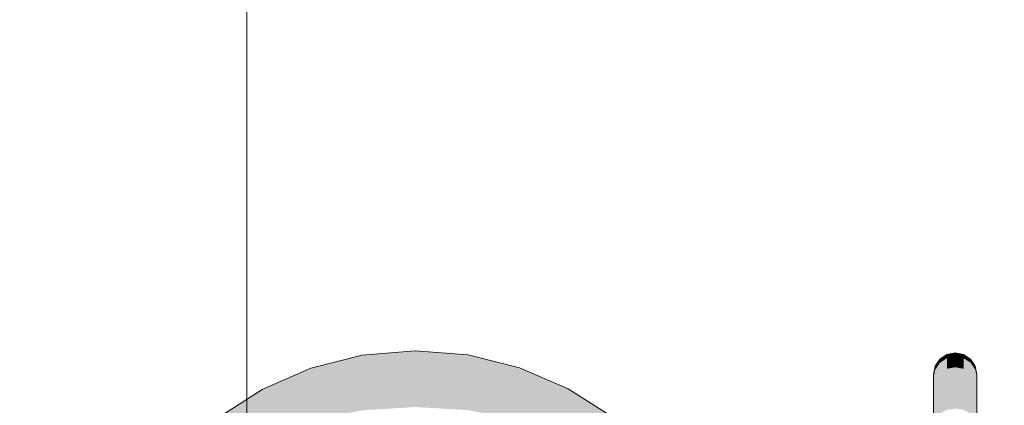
# Model space of a CAD drawing. Header units: metres. Extents: x -52 to 321, y -8 to 26.
# Tile 164 of 256: x 294.4521 to 294.6795, y 0.7899 to 0.8789. Entities that reach past the tile are written whole.
import ezdxf

# ---------------------------------------------------------------- set-up
doc = ezdxf.new("R2010")
doc.units = ezdxf.units.M
doc.header["$MEASUREMENT"] = 0
doc.layers.add('60 Ausstattung außen', color=7, linetype='Continuous')
doc.layers.add('94 Genehmigungsplanung Bemaßung', color=7, linetype='Continuous')
doc.styles.add('ERSTELLTER_STIL_2', font='arial.ttf')
doc.dimstyles.new('ERSTELLTER_STIL__3', dxfattribs={"dimtxt": 0.25, "dimasz": 0.19, "dimexe": 0.18, "dimexo": 0.1, "dimgap": 0, "dimtad": 1, "dimzin": 0, "dimdsep": 46, "dimtxsty": 'ERSTELLTER_STIL_2', "dimblk": 'ARROWHEAD_6', "dimblk1": 'ARROWHEAD_6', "dimblk2": 'ARROWHEAD_6', "dimcen": 0.09, "dimclrd": 7, "dimclre": 7, "dimclrt": 7, "dimazin": 0, "dimtfac": 1, "dimtdec": 4, "dimtmove": 0, "dimatfit": 3, "dimfxl": 1, "dimtolj": 1, "dimtzin": 0, "dimarcsym": 0})

# ---------------------------------------------------------------- blocks, each defined once
blk = doc.blocks.new('*D56', base_point=(33626.11544, -0.00275))
at = {"layer": '94 Genehmigungsplanung Bemaßung', "color": 7, "linetype": 'Continuous', "lineweight": 13}
for p, q in [((294.50456, 2.8619), (294.50456, 3.0119)), ((294.60456, 2.7619), (294.40456, 2.9619)), ((294.69206, 2.8619), (294.31706, 2.8619)), ((294.50456, -0.0381), (294.50456, 2.8619)), ((294.40456, 0.0619), (294.60456, -0.1381)), ((294.69206, -0.0381), (294.31706, -0.0381)), ((294.50456, -0.1881), (294.50456, -0.0381))]:
    blk.add_line(p, q, dxfattribs=at)
at = {"layer": '94 Genehmigungsplanung Bemaßung', "color": 7, "lineweight": 13, "insert": (294.45456, 1.07825), "char_height": 0.25, "attachment_point": 7, "rotation": 90, "style": 'ERSTELLTER_STIL_2'}
blk.add_mtext('\\A1;{\\pql;\\fArial|b0|i0|c0|p0;\\W1.000000;2,90}', dxfattribs=at)
blk = doc.blocks.new('ARROWHEAD_6')
at = {"color": 0, "linetype": 'Continuous', "lineweight": 0}
for p, q in [((-0.5, -0.5), (0.5, 0.5)), ((0, 0), (-1, 0))]:
    blk.add_line(p, q, dxfattribs=at)
blk = doc.blocks.new('*D57', base_point=(33626.11544, -0.00275))
at = {"layer": '94 Genehmigungsplanung Bemaßung', "color": 7, "linetype": 'Continuous', "lineweight": 13}
for p, q in [((296.51311, 3.08525), (296.51311, 3.23525)), ((296.61311, 2.98525), (296.41311, 3.18525)), ((296.70061, 3.08525), (296.32561, 3.08525)), ((296.51311, -0.0381), (296.51311, 3.08525)), ((296.41311, 0.0619), (296.61311, -0.1381)), ((296.70061, -0.0381), (296.32561, -0.0381)), ((296.51311, -0.1881), (296.51311, -0.0381))]:
    blk.add_line(p, q, dxfattribs=at)
at = {"layer": '94 Genehmigungsplanung Bemaßung', "color": 7, "lineweight": 13, "insert": (296.52304, 1.127), "char_height": 0.25, "attachment_point": 7, "rotation": 90, "style": 'ERSTELLTER_STIL_2'}
blk.add_mtext('\\A1;{\\pql;\\fArial|b0|i0|c0|p0;\\W1.000000;3,12\\fArial|b0|i0|c0|p0;\\W1.000000;\\A1{\\H.66x;\\S5^  ;}}', dxfattribs=at)

msp = doc.modelspace()

# ---------------------------------------------------------------- hatches: boundary and pattern name
at = {"layer": '60 Ausstattung außen', "linetype": 'Continuous', "lineweight": 0, "true_color": 0x000000}
for points in [[(294.53123, 0.80146), (294.51934, 0.79846), (294.51934, 0.79768), (294.53123, 0.80063)], [(294.51934, 0.79768), (294.51934, 0.79536), (294.53122, 0.79817), (294.53123, 0.80063)], [(294.54344, 0.80164), (294.53123, 0.80063), (294.53122, 0.79817), (294.54344, 0.79914)], [(294.54344, 0.80248), (294.53123, 0.80146), (294.53123, 0.80063), (294.54344, 0.80164)], [(294.55565, 0.80151), (294.54344, 0.80248), (294.54344, 0.80164), (294.55565, 0.80068)], [(294.55565, 0.80068), (294.54344, 0.80164), (294.54344, 0.79914), (294.55565, 0.79822)], [(294.56755, 0.79856), (294.55565, 0.80151), (294.55565, 0.80068), (294.56755, 0.79778)], [(294.56754, 0.79545), (294.56755, 0.79778), (294.55565, 0.80068), (294.55565, 0.79822)], [(294.66466, 0.79972), (294.66465, 0.79731), (294.66628, 0.79833), (294.66628, 0.80079)], [(294.66466, 0.80054), (294.66466, 0.79972), (294.66628, 0.80079), (294.66628, 0.80162)], [(294.66628, 0.80162), (294.66628, 0.80079), (294.66819, 0.80116), (294.66819, 0.802)], [(294.66628, 0.80079), (294.66628, 0.79833), (294.66819, 0.79868), (294.66819, 0.80116)], [(294.66819, 0.802), (294.66819, 0.80116), (294.6701, 0.80079), (294.67011, 0.80162)], [(294.66819, 0.80116), (294.66819, 0.79868), (294.6701, 0.79833), (294.6701, 0.80079)], [(294.67173, 0.80054), (294.67011, 0.80162), (294.6701, 0.80079), (294.67173, 0.79972)], [(294.6701, 0.80079), (294.6701, 0.79833), (294.67173, 0.79731), (294.67173, 0.79972)], [(294.50811, 0.79357), (294.50811, 0.79287), (294.51934, 0.79768), (294.51934, 0.79846)], [(294.54344, 0.79914), (294.53122, 0.79817), (294.53122, 0.79416), (294.54343, 0.79505)], [(294.55565, 0.79822), (294.54344, 0.79914), (294.54343, 0.79505), (294.55565, 0.79421)], [(294.5788, 0.79302), (294.5788, 0.79373), (294.56755, 0.79856), (294.56755, 0.79778)], [(294.66319, 0.797), (294.66319, 0.79624), (294.66357, 0.79812), (294.66357, 0.79891)], [(294.66466, 0.80054), (294.66357, 0.79891), (294.66357, 0.79812), (294.66466, 0.79972)], [(294.66357, 0.79812), (294.66357, 0.79578), (294.66465, 0.79731), (294.66466, 0.79972)], [(294.66465, 0.79731), (294.66465, 0.79336), (294.66628, 0.7943), (294.66628, 0.79833)], [(294.66819, 0.79868), (294.66628, 0.79833), (294.66628, 0.7943), (294.66819, 0.79463)], [(294.6701, 0.79833), (294.66819, 0.79868), (294.66819, 0.79463), (294.6701, 0.7943)], [(294.6701, 0.79833), (294.6701, 0.7943), (294.67173, 0.79336), (294.67173, 0.79731)], [(294.67173, 0.80054), (294.67173, 0.79972), (294.67281, 0.79812), (294.67281, 0.79891)], [(294.67173, 0.79972), (294.67173, 0.79731), (294.67281, 0.79578), (294.67281, 0.79812)], [(294.67319, 0.797), (294.67281, 0.79891), (294.67281, 0.79812), (294.67319, 0.79624)], [(294.51934, 0.79768), (294.50811, 0.79287), (294.50811, 0.79077), (294.51934, 0.79536)], [(294.53122, 0.79817), (294.51934, 0.79536), (294.51934, 0.79157), (294.53122, 0.79416)], [(294.56754, 0.79166), (294.56754, 0.79545), (294.55565, 0.79822), (294.55565, 0.79421)], [(294.5788, 0.79302), (294.56755, 0.79778), (294.56754, 0.79545), (294.5788, 0.79091)], [(294.66319, 0.79624), (294.66319, 0.79398), (294.66357, 0.79578), (294.66357, 0.79812)], [(294.66357, 0.79196), (294.66465, 0.79336), (294.66465, 0.79731), (294.66357, 0.79578)], [(294.67173, 0.79731), (294.67173, 0.79336), (294.67281, 0.79196), (294.67281, 0.79578)], [(294.67281, 0.79812), (294.67281, 0.79578), (294.67319, 0.79398), (294.67319, 0.79624)], [(294.67319, 0.79397), (294.67319, 0.79398), (294.67319, 0.79623), (294.67319, 0.79398)], [(294.51934, 0.79536), (294.50811, 0.79077), (294.5081, 0.78733), (294.51934, 0.79157)], [(294.53122, 0.79416), (294.51934, 0.79157), (294.51934, 0.78642), (294.53122, 0.78872)], [(294.54343, 0.79505), (294.53122, 0.79416), (294.53122, 0.78872), (294.54343, 0.7895)], [(294.54343, 0.79505), (294.54343, 0.7895), (294.55565, 0.78876), (294.55565, 0.79421)], [(294.55565, 0.79421), (294.55565, 0.78876), (294.56754, 0.7865), (294.56754, 0.79166)], [(294.5788, 0.79091), (294.56754, 0.79545), (294.56754, 0.79166), (294.5788, 0.78747)], [(294.66319, 0.7903), (294.66357, 0.79196), (294.66357, 0.79578), (294.66319, 0.79398)], [(294.66465, 0.79336), (294.66465, 0.78801), (294.66628, 0.78884), (294.66628, 0.7943)], [(294.66628, 0.78884), (294.66819, 0.78913), (294.66819, 0.79463), (294.66628, 0.7943)], [(294.66819, 0.78913), (294.6701, 0.78884), (294.6701, 0.7943), (294.66819, 0.79463)], [(294.6701, 0.78884), (294.67172, 0.78801), (294.67173, 0.79336), (294.6701, 0.7943)], [(294.67319, 0.7903), (294.67319, 0.79398), (294.67281, 0.79578), (294.67281, 0.79196)], [(294.67319, 0.79028), (294.67319, 0.7903), (294.67319, 0.79398), (294.67319, 0.79397), (294.67319, 0.7903)], [(294.49781, 0.78693), (294.49781, 0.78632), (294.50811, 0.79287), (294.50811, 0.79357)], [(294.49781, 0.78632), (294.49781, 0.78452), (294.50811, 0.79077), (294.50811, 0.79287)], [(294.51934, 0.79157), (294.5081, 0.78733), (294.5081, 0.78268), (294.51934, 0.78642)], [(294.5788, 0.78747), (294.56754, 0.79166), (294.56754, 0.7865), (294.5788, 0.78279)], [(294.5788, 0.79373), (294.5788, 0.79302), (294.58913, 0.78651), (294.58913, 0.78712)], [(294.5788, 0.79302), (294.5788, 0.79091), (294.58913, 0.7847), (294.58913, 0.78651)], [(294.66319, 0.7853), (294.66357, 0.78677), (294.66357, 0.79196), (294.66319, 0.7903)], [(294.66465, 0.79336), (294.66357, 0.79196), (294.66357, 0.78677), (294.66465, 0.78801)], [(294.67173, 0.79336), (294.67172, 0.78801), (294.67281, 0.78677), (294.67281, 0.79196)], [(294.67319, 0.7903), (294.67281, 0.79196), (294.67281, 0.78677), (294.67319, 0.7853)], [(294.49781, 0.78452), (294.49781, 0.78158), (294.5081, 0.78733), (294.50811, 0.79077)], [(294.58913, 0.7847), (294.5788, 0.79091), (294.5788, 0.78747), (294.58912, 0.78175)], [(294.67319, 0.78528), (294.6732, 0.7853), (294.67319, 0.7903), (294.67319, 0.79028), (294.67319, 0.7853)]]:
    msp.add_hatch(color=18, dxfattribs=at).paths.add_polyline_path(points)

# ---------------------------------------------------------------- linework, layer by layer
at = {"layer": '60 Ausstattung außen', "color": 7, "linetype": 'Continuous', "lineweight": 13}
for p, q in [((294.51934, 0.79846), (294.53123, 0.80146)), ((294.53123, 0.80146), (294.54344, 0.80248)), ((294.54344, 0.80248), (294.55565, 0.80151)), ((294.55565, 0.80151), (294.56755, 0.79856)), ((294.66466, 0.80054), (294.66628, 0.80162)), ((294.66628, 0.80162), (294.66819, 0.802)), ((294.66819, 0.802), (294.67011, 0.80162)), ((294.67011, 0.80162), (294.67173, 0.80054)), ((294.50811, 0.79357), (294.51934, 0.79846)), ((294.56755, 0.79856), (294.5788, 0.79373)), ((294.66319, 0.797), (294.66357, 0.79891)), ((294.66357, 0.79891), (294.66466, 0.80054)), ((294.67173, 0.80054), (294.67281, 0.79891)), ((294.67281, 0.79891), (294.67319, 0.797)), ((294.66319, 0.79624), (294.66319, 0.797)), ((294.66319, 0.79398), (294.66319, 0.79624)), ((294.67319, 0.79624), (294.67319, 0.797)), ((294.67319, 0.79398), (294.67319, 0.79624)), ((294.66319, 0.7903), (294.66319, 0.79398)), ((294.67319, 0.7903), (294.67319, 0.79398)), ((294.49781, 0.78693), (294.50811, 0.79357)), ((294.5788, 0.79373), (294.58913, 0.78712)), ((294.66319, 0.7853), (294.66319, 0.7903)), ((294.67319, 0.7853), (294.67319, 0.7903))]:
    msp.add_line(p, q, dxfattribs=at)

# ---------------------------------------------------------------- dimensions: what is measured, and where the dimension line sits
at = {"layer": '94 Genehmigungsplanung Bemaßung', "color": 7, "linetype": 'Continuous', "lineweight": 13}
for base, p1, p2, picture, middle in [((296.51311, 3.08525), (292.56559, -0.0381), (297.01606, 3.08525), '*D57', (296.33811, 1.78722)), ((294.50456, 2.8619), (292.52968, -0.0381), (292.56559, 2.8619), '*D56', (294.32956, 1.4019))]:
    dim = msp.add_linear_dim(base=base, p1=p1, p2=p2, angle=90, dimstyle='ERSTELLTER_STIL__3', dxfattribs=at)
    dim.commit()
    dim.dimension.update_dxf_attribs({"geometry": picture, "text_midpoint": middle, "dimtype": 160, "text_rotation": 90})

doc.saveas('drawing.dxf')
